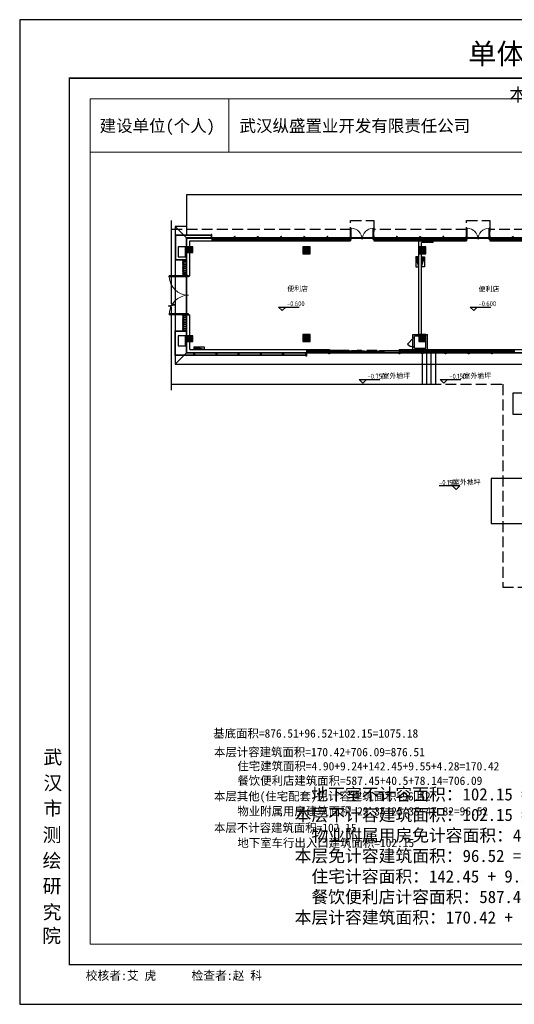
# Model space of a CAD drawing. Extents: x 513700 to 513844, y -232466 to -232398.
# Tile 1 of 16: x 513754 to 513788, y -232466 to -232398. Entities that reach past the tile are written whole.
import ezdxf
from ezdxf.enums import TextEntityAlignment as Align

# ---------------------------------------------------------------- set-up
doc = ezdxf.new("R2010")
doc.units = 0
doc.header["$LTSCALE"] = 1000
for name, pattern in [('__DASH', [0.35, 0.25, -0.1]), ('CACHE2', [0.1875, 0.125, -0.0625]), ('DASH', [0.35, 0.25, -0.1])]:
    doc.linetypes.add(name, pattern=pattern)
doc.layers.get('0').update_dxf_attribs({"color": 252})
for name, color, linetype in [('$计容结果', 7, 'Continuous'), ('$计算结果', 7, 'Continuous'), ('6#-造型-1F（实施版）金属型材-METAL-S', 253, 'Continuous'), ('6#-造型-银白色铝板', 252, 'Continuous'), ('A-ANNO-100-DIM-E', 253, 'Continuous'), ('A-ANNO-100-SYMB', 253, 'Continuous'), ('A-ANNO-100-TXT', 252, 'Continuous'), ('A-DOOR', 252, 'Continuous'), ('A-PATT-COLU', 253, 'Continuous'), ('A-STAIR', 252, 'Continuous'), ('A-STONE-S', 253, 'Continuous'), ('A-STR-CONC-B', 252, 'Continuous'), ('A-STR-CONC-C', 253, 'Continuous'), ('A-WALL-S', 252, 'Continuous'), ('A-WINDOW', 253, 'Continuous'), ('PUB_HATCH', 252, 'Continuous'), ('面积', 6, 'Continuous')]:
    doc.layers.add(name, color=color, linetype=linetype)
for name, color, linetype, lineweight in [('P-FIRE-FH', 252, 'Continuous', 25), ('图廓', 252, 'Continuous', 9), ('面校计算20250301', 7, '__DASH', 0), ('面积-计容-餐饮便利店-1', 3, 'Continuous', 0)]:
    doc.layers.add(name, color=color, linetype=linetype, lineweight=lineweight)
doc.layers.add('打印图框', color=252, linetype='Continuous', plot=False)
doc.styles.add('dw', font='simhei.ttf')
doc.styles.add('STYLE1', font='stylu.ttf')
doc.styles.add('TYDG_02', font='TSSDENG.shx', dxfattribs={"width": 0.8, "bigfont": 'hztxt.shx'})
doc.styles.add('宋体', font='simsun.ttc', dxfattribs={"width": 0.7, "height": 10})

# ---------------------------------------------------------------- blocks, each defined once
blk = doc.blocks.new('2新12$TwtSys$00000434')
for p, q in [((-0.5, 0.5), (-0.5, -0.5)), ((-0.5, -0.5), (0.5, 0.5)), ((0.5, 0.5), (-0.5, 0.5)), ((0.5, -0.5), (0.5, 0.5)), ((-0.5, -0.5), (0.5, -0.5))]:
    blk.add_line(p, q)
blk.add_solid([(0.5, -0.5), (0.5, 0.5), (-0.5, -0.5)])
blk = doc.blocks.new('2新83A$C6440205E')
at = {"layer": 'P-FIRE-FH'}
for p, xscale, yscale, zscale, rotation in [((32900, 26750), -700, 200, 700, 90), ((-8200, 25954), 700, 200, 700, 90), ((-7800, 25954), -700.0000000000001, 200.0000000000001, 700, 270), ((-200, 25954), 700, 200, 700, 90), ((16600, 26300), 700, 200, 700, 180), ((200, 22950), 700.0000000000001, 200.0000000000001, 700.0000000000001, 270), ((32500, 18655), -700, 200, 700, 90), ((10439, 10900), 700, 200, 700, 180), ((31650, 10200), 700, 200, 700, 180), ((6700, 4869), 700, 200, 700, 90), ((8650, 2450), -700.0000000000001, 200.0000000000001, 700, 270), ((18250, 2550), 700, 200, 700, 90)]:
    blk.add_blockref('2新12$TwtSys$00000434', p, dxfattribs=dict(at, xscale=xscale, yscale=yscale, zscale=zscale, rotation=rotation))
at = {"layer": 'P-FIRE-FH', "zscale": 700}
for p, xscale, yscale in [((-23250, 20000), -700.0000000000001, 200.0000000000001), ((31493, 6200), -700, 200)]:
    blk.add_blockref('2新12$TwtSys$00000434', p, dxfattribs=dict(at, xscale=xscale, yscale=yscale))
blk = doc.blocks.new('2新154_FZH')
blk.add_lwpolyline([(-0.5, -0.5), (0.5, -0.5), (0.5, 0.5), (-0.5, 0.5)], close=True)
at = {"layer": 'PUB_HATCH'}
blk.add_solid([(-0.5, -0.5), (0.5, -0.5), (-0.5, 0.5), (0.5, 0.5)], dxfattribs=at)
blk = doc.blocks.new('2新14$WINLIB2D$00000039')
at = {"color": 0}
for points in [[(-0.5, 0.5), (-0.5, -0.5)], [(0.5, 0.5), (-0.5, 0.5)], [(-0.5, 0.17), (0.5, 0.17)], [(-0.45, -0.17), (-0.5, 0.08)], [(-0.38, -0.17), (-0.45, 0.17)], [(-0.32, -0.17), (-0.38, 0.17)], [(-0.25, -0.17), (-0.31, 0.17)], [(-0.18, -0.17), (-0.24, 0.17)], [(-0.11, -0.17), (-0.18, 0.17)], [(-0.04, -0.17), (-0.11, 0.17)], [(0.02, -0.17), (-0.04, 0.17)], [(0.09, -0.17), (0.03, 0.17)], [(0.16, -0.17), (0.1, 0.17)], [(0.23, -0.17), (0.16, 0.17)], [(0.3, -0.17), (0.23, 0.17)], [(0.36, -0.17), (0.3, 0.17)], [(0.43, -0.17), (0.37, 0.17)], [(0.5, -0.17), (0.44, 0.17)], [(0.5, -0.5), (0.5, 0.5)], [(-0.5, -0.17), (0.5, -0.17)], [(0.5, -0.5), (-0.5, -0.5)]]:
    blk.add_lwpolyline(points, dxfattribs=at)
blk = doc.blocks.new('2新231F柱')
at = {"layer": 'A-PATT-COLU'}
for points in [[(-63262, -14698), (-63262, -14398), (-63362, -14398), (-63362, -14698)], [(-62662, -14398), (-62662, -14698), (-62462, -14698), (-62162, -14398)], [(-62162, -20898), (-62162, -14398), (-62462, -14698), (-62462, -20898)], [(-56512, -18898), (-56512, -14698), (-56812, -14398), (-56812, -18898)], [(-56812, -14398), (-56512, -14698), (-56012, -14698), (-56012, -14398)], [(-52862, -14698), (-52412, -14698), (-52012, -14398), (-52862, -14398)], [(-52412, -20598), (-52012, -20898), (-52012, -14398), (-52412, -14698)], [(-60062, -20898), (-58262, -20898), (-58112, -20798), (-58112, -20598), (-60062, -20598)], [(-57962, -21398), (-57962, -20898), (-58112, -20798), (-58262, -20898), (-58262, -21398)], [(-58112, -20798), (-57962, -20898), (-52012, -20898), (-52412, -20598), (-58112, -20598)], [(-51162, -20898), (-45162, -20898), (-44862, -20498), (-51162, -20498)], [(-44862, -21498), (-44862, -20498), (-45162, -20898), (-45162, -21498)], [(-39562, -21598), (-39562, -21198), (-42362, -21198), (-42362, -21598)], [(-39162, -21198), (-39162, -21598), (-36162, -21598), (-36162, -21198)], [(-58262, -25498), (-57962, -25498), (-57962, -23098), (-58262, -23098)], [(-55862, -23098), (-55662, -23298), (-55562, -23298), (-55562, -23098)], [(-55795, -25598), (-55662, -25598), (-55662, -23298), (-55862, -23098), (-55862, -25498)], [(-54462, -23298), (-49562, -23298), (-49562, -23098), (-54462, -23098)], [(-48462, -23298), (-48362, -23298), (-48162, -23098), (-48462, -23098)], [(-48362, -23298), (-48362, -25023), (-48162, -25023), (-48162, -23098)], [(-45062, -25798), (-44812, -25998), (-44812, -23098), (-45062, -23098)], [(-62162, -27798), (-62162, -24598), (-62462, -24298), (-62462, -27798)], [(-62462, -24298), (-62162, -24598), (-60262, -24598), (-60262, -24298)], [(-57762, -25498), (-57762, -25698), (-55862, -25698), (-55795, -25598), (-55862, -25498)], [(-55662, -25998), (-55662, -25598), (-55795, -25598), (-55862, -25698), (-55862, -25998)], [(-54462, -25998), (-49562, -25998), (-49562, -25798), (-54462, -25798)], [(-48162, -25798), (-48162, -25423), (-48362, -25423), (-48362, -25998)], [(-48162, -25798), (-48362, -25998), (-44812, -25998), (-45062, -25798)], [(-41162, -26098), (-39462, -26098), (-39395, -25898), (-39562, -25798), (-41162, -25798)], [(-39395, -25898), (-39162, -25798), (-39162, -25598), (-39562, -25598), (-39562, -25798)], [(-39395, -25898), (-39462, -26098), (-37662, -26098), (-37662, -25798), (-39162, -25798)], [(-61012, -30598), (-60712, -30298), (-60712, -26998), (-61012, -26998)], [(-54462, -30098), (-54212, -30098), (-54212, -27498), (-54462, -27498)], [(-50912, -30098), (-50662, -30098), (-50662, -27498), (-50912, -27498)], [(-47362, -31998), (-47062, -31698), (-47062, -27198), (-47362, -27198)], [(-42062, -31998), (-41762, -31698), (-41762, -28198), (-42062, -28198)], [(-60712, -30298), (-61012, -30598), (-60312, -30598), (-60312, -30298)], [(-47062, -31698), (-47362, -31998), (-46737, -31998), (-46737, -31698)], [(-41762, -31698), (-42062, -31998), (-37662, -31998), (-37662, -31698)]]:
    blk.add_hatch(color=256, dxfattribs=at).paths.add_polyline_path(points)
at = {"layer": 'A-STR-CONC-B'}
for p, q in [((-63362, -14398), (-63262, -14398)), ((-63362, -14398), (-63362, -14698)), ((-63362, -14698), (-63262, -14698)), ((-62662, -14398), (-62162, -14398)), ((-62662, -14698), (-62462, -14698)), ((-62462, -20898), (-62462, -14698)), ((-62162, -20898), (-62162, -14398)), ((-56812, -18898), (-56812, -14398)), ((-56812, -14398), (-56012, -14398)), ((-56512, -18898), (-56512, -14698)), ((-56512, -14698), (-56012, -14698)), ((-56012, -14398), (-56012, -14698)), ((-52862, -14398), (-52012, -14398)), ((-52862, -14398), (-52862, -14698)), ((-52862, -14698), (-52412, -14698)), ((-52412, -20598), (-52412, -14698)), ((-52012, -20898), (-52012, -14398)), ((-56812, -18898), (-56512, -18898)), ((-62462, -20898), (-62162, -20898)), ((-60062, -20598), (-58112, -20598)), ((-60062, -20598), (-60062, -20898)), ((-60062, -20898), (-58262, -20898)), ((-58262, -21398), (-58262, -20898)), ((-58112, -20598), (-52412, -20598)), ((-57962, -21398), (-57962, -20898)), ((-57962, -20898), (-52012, -20898)), ((-51162, -20498), (-44862, -20498)), ((-51162, -20498), (-51162, -20898)), ((-51162, -20898), (-45162, -20898)), ((-45162, -21498), (-45162, -20898)), ((-44862, -21498), (-44862, -20498)), ((-58262, -21398), (-57962, -21398)), ((-45162, -21498), (-44862, -21498)), ((-42362, -21198), (-39562, -21198)), ((-42362, -21198), (-42362, -21598)), ((-42362, -21598), (-39562, -21598)), ((-39162, -21198), (-36162, -21198)), ((-39162, -21598), (-36162, -21598)), ((-58262, -25498), (-58262, -23098)), ((-58262, -23098), (-57962, -23098)), ((-57962, -25498), (-57962, -23098)), ((-55862, -23098), (-55562, -23098)), ((-55862, -25498), (-55862, -23098)), ((-55562, -23098), (-55562, -23298)), ((-54462, -23098), (-49562, -23098)), ((-54462, -23098), (-54462, -23298)), ((-49562, -23098), (-49562, -23298)), ((-48462, -23098), (-48162, -23098)), ((-48462, -23098), (-48462, -23298)), ((-48162, -25023), (-48162, -23098)), ((-45062, -25798), (-45062, -23098)), ((-45062, -23098), (-44812, -23098)), ((-44812, -25998), (-44812, -23098)), ((-55662, -23298), (-55562, -23298)), ((-55662, -25598), (-55662, -23298)), ((-54462, -23298), (-49562, -23298)), ((-48462, -23298), (-48362, -23298)), ((-48362, -23298), (-48362, -25023)), ((-62462, -27798), (-62462, -24298)), ((-62462, -24298), (-60262, -24298)), ((-60262, -24298), (-60262, -24598)), ((-62162, -27798), (-62162, -24598)), ((-62162, -24598), (-60262, -24598)), ((-48362, -25023), (-48162, -25023)), ((-57762, -25498), (-55862, -25498)), ((-57762, -25698), (-55862, -25698)), ((-55862, -25998), (-55862, -25698)), ((-55662, -25998), (-55662, -25598)), ((-54462, -25798), (-49562, -25798)), ((-54462, -25798), (-54462, -25998)), ((-49562, -25798), (-49562, -25998)), ((-48162, -25423), (-48362, -25423)), ((-48362, -25423), (-48362, -25998)), ((-48162, -25798), (-48162, -25423)), ((-48162, -25798), (-45062, -25798)), ((-41162, -25798), (-39562, -25798)), ((-41162, -25798), (-41162, -26098)), ((-39562, -25798), (-39562, -25598)), ((-39562, -25598), (-39162, -25598)), ((-39162, -25798), (-39162, -25598)), ((-39162, -25798), (-37662, -25798)), ((-55862, -25998), (-55662, -25998)), ((-54462, -25998), (-49562, -25998)), ((-48362, -25998), (-44812, -25998)), ((-41162, -26098), (-39462, -26098)), ((-39462, -26098), (-37662, -26098)), ((-61012, -30598), (-61012, -26998)), ((-61012, -26998), (-60712, -26998)), ((-60712, -30298), (-60712, -26998)), ((-62462, -27798), (-62162, -27798)), ((-54462, -30098), (-54462, -27498)), ((-54462, -27498), (-54212, -27498)), ((-54212, -30098), (-54212, -27498)), ((-50912, -30098), (-50912, -27498)), ((-50912, -27498), (-50662, -27498)), ((-50662, -30098), (-50662, -27498)), ((-47362, -31998), (-47362, -27198)), ((-47362, -27198), (-47062, -27198)), ((-47062, -31698), (-47062, -27198)), ((-42062, -31998), (-42062, -28198)), ((-42062, -28198), (-41762, -28198)), ((-41762, -31698), (-41762, -28198)), ((-60712, -30298), (-60312, -30298)), ((-60312, -30298), (-60312, -30598)), ((-61012, -30598), (-60312, -30598)), ((-47062, -31698), (-46737, -31698)), ((-46737, -31698), (-46737, -31998)), ((-41762, -31698), (-37662, -31698)), ((-47362, -31998), (-46737, -31998)), ((-42062, -31998), (-37662, -31998))]:
    blk.add_line(p, q, dxfattribs=at)
at = {"layer": 'A-STR-CONC-C'}
for p, xscale, yscale, zscale, rotation in [((-93162, -5098), 399.9999999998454, 399.9999950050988, 399.9999950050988, 270), ((-85112, -5148), 499.9999999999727, 499.9999950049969, 499.9999950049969, 270.0000000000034), ((-77112, -5148), 500.0000000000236, 499.9999950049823, 499.9999950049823, 269.9999999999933), ((-69712, -5148), 499.9999999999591, 499.9999999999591, 499.9999999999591, 270.0000000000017), ((-69062, -5198), 600, 600, 600, 270), ((-62862, -5198), 600, 600, 600, 270), ((-59362, -5198), 600, 600, 600, 270), ((-52162, -5198), 600, 600, 600, 270), ((-45162, -5198), 600, 600, 600, 270), ((-39562, -5198), 600, 600, 600, 270), ((-35962, -5198), 600, 600, 600, 270), ((-93162, -11248), 399.9999999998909, 400.0787901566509, 400.0787901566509, 270), ((-85112, -11198), 499.9999999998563, 499.9999950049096, 499.9999950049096, 269.99999999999), ((-77112, -11198), 499.9999999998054, 499.999995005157, 499.999995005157, 269.9999999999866), ((-69712, -11298), 499.9999999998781, 499.9999999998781, 499.9999999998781, 270.0000000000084), ((-69062, -14698), 600, 600, 600, 270), ((-62962, -14698), 600, 600, 600, 270), ((-45462, -14748), 700.00000000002, 1199.999999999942, 1199.999999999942, 269.9999999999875), ((-39262, -14698), 599.9999999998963, 599.9999999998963, 599.9999999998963, 270), ((-35862, -17973), 1649.999999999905, 400.0011444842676, 400.0011444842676, 270.0000000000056), ((-39362, -21398), 399.9999999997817, 399.9999999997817, 399.9999999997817, 359.9999999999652), ((-35912, -21448), 499.99999999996, 499.99999999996, 499.99999999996, 270.0000000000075), ((-68962, -24298), 799.9999999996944, 600, 600, 5.7321e-12), ((-58012, -25748), 499.9999999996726, 499.9999999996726, 499.9999999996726, 1.62584e-11), ((-37462, -27148), 399.9999999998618, 2699.999999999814, 2699.999999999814, 3.38716e-11), ((-65462, -27398), 400.0000000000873, 799.9999999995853, 799.9999999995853, 1.14642e-11), ((-54362, -30348), 500, 500, 500, 1.16727e-11), ((-50762, -30348), 500, 500, 500, 1.16727e-11), ((-37462, -31798), 399.9999999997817, 399.9999999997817, 399.9999999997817, 359.9999999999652), ((-35912, -31748), 499.9999999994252, 499.9999999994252, 499.9999999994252, 1.20896e-11)]:
    blk.add_blockref('2新154_FZH', p, dxfattribs=dict(at, xscale=xscale, yscale=yscale, zscale=zscale, rotation=rotation))
for p, xscale, yscale, zscale in [((-69162, -19898), 400.0000000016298, 2000.001799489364, 2000.001799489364), ((-69062, -27498), 600, 600, 600)]:
    blk.add_blockref('2新154_FZH', p, dxfattribs=dict(at, xscale=xscale, yscale=yscale, zscale=zscale))
at = {"layer": 'A-WINDOW', "xscale": 400, "yscale": 200, "zscale": 200, "rotation": 90}
blk.add_blockref('2新14$WINLIB2D$00000039', (-48262, -25223), dxfattribs=at)
blk = doc.blocks.new('2新157a-dahsedfweo334')
at = {"layer": '6#-造型-1F（实施版）金属型材-METAL-S'}
blk.add_lwpolyline([(2186872, 353421), (2186922, 353421), (2186922, 353521), (2186912, 353521), (2186912, 353511), (2186882, 353511), (2186882, 353521), (2186872, 353521)], close=True, dxfattribs=at)
blk = doc.blocks.new('2新164a-waraet5465478')
at = {"layer": '6#-造型-1F（实施版）金属型材-METAL-S'}
blk.add_lwpolyline([(2224547, 326871), (2224547, 327121), (2224597, 327121), (2224597, 326871), (2224587, 326871), (2224587, 326881), (2224557, 326881), (2224557, 326871)], close=True, dxfattribs=at)
blk = doc.blocks.new('2新163a-rsghth')
at = {"layer": '6#-造型-1F（实施版）金属型材-METAL-S'}
blk.add_lwpolyline([(2178635, 350871), (2178797, 350871), (2178797, 350821), (2178635, 350821), (2178635, 350831), (2178641, 350831), (2178641, 350861), (2178635, 350861)], close=True, dxfattribs=at)
blk = doc.blocks.new('2新75A$C42150BCA')
at = {"layer": '6#-造型-1F（实施版）金属型材-METAL-S'}
for p, q in [((-24400, 25050), (-24263, 25050)), ((-24263, 25050), (-24263, 25040)), ((-24100, 25050), (-24263, 25050)), ((-24263, 25040), (-24256, 25040)), ((-24263, 25010), (-24263, 25000)), ((-24256, 25010), (-24263, 25010)), ((-24263, 25000), (-24170, 25000)), ((-24256, 25040), (-24256, 25010)), ((-24400, 21200), (-24263, 21200)), ((-24100, 21200), (-24263, 21200)), ((-24100, 21200), (-24100, 21220)), ((-23620, 19560), (-23620, 19700)), ((-23620, 19700), (-23568, 19700)), ((-23599, 19560), (-23620, 19560)), ((-23620, 19560), (-23620, 19500)), ((-23599, 19560), (-23599, 19505)), ((-23599, 19504), (-23599, 19505)), ((-23599, 19503), (-23599, 19504)), ((-23598, 19501), (-23599, 19503)), ((-23597, 19501), (-23598, 19501)), ((-23595, 19500), (-23597, 19501)), ((-23594, 19500), (-23595, 19500)), ((-23593, 19500), (-23594, 19500)), ((-23592, 19501), (-23593, 19500)), ((-23590, 19501), (-23592, 19501)), ((-23589, 19504), (-23590, 19503)), ((-23590, 19503), (-23590, 19501)), ((-23568, 19560), (-23589, 19560)), ((-23589, 19560), (-23589, 19505)), ((-23589, 19505), (-23589, 19504)), ((-23568, 19700), (-23568, 19560)), ((-23568, 19560), (-23568, 19500)), ((-22088, 19500), (-23568, 19500)), ((-22088, 19560), (-22088, 19700)), ((-22088, 19700), (-22037, 19700)), ((-22068, 19560), (-22088, 19560)), ((-22088, 19560), (-22088, 19500)), ((-22068, 19560), (-22068, 19505)), ((-22067, 19504), (-22068, 19505)), ((-22067, 19503), (-22067, 19504)), ((-22066, 19501), (-22067, 19503)), ((-22065, 19501), (-22066, 19501)), ((-22064, 19500), (-22065, 19501)), ((-22062, 19500), (-22064, 19500)), ((-22061, 19500), (-22062, 19500)), ((-22060, 19501), (-22061, 19500)), ((-22059, 19501), (-22060, 19501)), ((-22058, 19503), (-22059, 19501)), ((-22057, 19504), (-22058, 19503)), ((-22037, 19560), (-22057, 19560)), ((-22057, 19560), (-22057, 19505)), ((-22057, 19505), (-22057, 19504)), ((-22037, 19700), (-22037, 19560)), ((-22037, 19560), (-22037, 19500)), ((-20557, 19500), (-22037, 19500)), ((-20557, 19560), (-20557, 19700)), ((-20557, 19700), (-20505, 19700)), ((-20536, 19560), (-20557, 19560)), ((-20557, 19560), (-20557, 19500)), ((-20536, 19560), (-20536, 19505)), ((-20536, 19504), (-20536, 19505)), ((-20535, 19503), (-20536, 19504)), ((-20534, 19501), (-20535, 19503)), ((-20533, 19501), (-20534, 19501)), ((-20532, 19500), (-20533, 19501)), ((-20531, 19500), (-20532, 19500)), ((-20529, 19500), (-20531, 19500)), ((-20528, 19501), (-20529, 19500)), ((-20527, 19501), (-20528, 19501)), ((-20526, 19503), (-20527, 19501)), ((-20505, 19560), (-20526, 19560)), ((-20526, 19560), (-20526, 19505)), ((-20526, 19505), (-20526, 19504)), ((-20526, 19504), (-20526, 19503)), ((-20505, 19700), (-20505, 19560)), ((-20505, 19560), (-20505, 19500)), ((-19025, 19500), (-20505, 19500)), ((-19025, 19560), (-19025, 19700)), ((-19025, 19700), (-18973, 19700)), ((-19004, 19560), (-19025, 19560)), ((-19025, 19560), (-19025, 19500)), ((-19004, 19560), (-19004, 19505)), ((-19004, 19504), (-19004, 19505)), ((-19004, 19503), (-19004, 19504)), ((-19003, 19501), (-19004, 19503)), ((-19002, 19501), (-19003, 19501)), ((-19000, 19500), (-19002, 19501)), ((-18999, 19500), (-19000, 19500)), ((-18998, 19500), (-18999, 19500)), ((-18997, 19501), (-18998, 19500)), ((-18995, 19501), (-18997, 19501)), ((-18994, 19504), (-18995, 19503)), ((-18995, 19503), (-18995, 19501)), ((-18973, 19560), (-18994, 19560)), ((-18994, 19560), (-18994, 19505)), ((-18994, 19505), (-18994, 19504)), ((-18973, 19700), (-18973, 19560)), ((-18973, 19560), (-18973, 19500)), ((-17493, 19500), (-18973, 19500)), ((-17493, 19560), (-17493, 19700)), ((-17493, 19700), (-17442, 19700)), ((-17473, 19560), (-17493, 19560)), ((-17493, 19560), (-17493, 19500)), ((-17473, 19560), (-17473, 19505)), ((-17472, 19504), (-17473, 19505)), ((-17472, 19503), (-17472, 19504)), ((-17471, 19501), (-17472, 19503)), ((-17470, 19501), (-17471, 19501)), ((-17469, 19500), (-17470, 19501)), ((-17467, 19500), (-17469, 19500)), ((-17466, 19500), (-17467, 19500)), ((-17465, 19501), (-17466, 19500)), ((-17464, 19501), (-17465, 19501)), ((-17463, 19503), (-17464, 19501)), ((-17462, 19504), (-17463, 19503)), ((-17442, 19560), (-17462, 19560)), ((-17462, 19560), (-17462, 19505)), ((-17462, 19505), (-17462, 19504)), ((-17442, 19700), (-17442, 19560)), ((-17442, 19560), (-17442, 19500)), ((-15900, 19500), (-17442, 19500))]:
    blk.add_line(p, q, dxfattribs=at)
for points in [[(-24100, 26100), (-24400, 26100), (-24400, 26080), (-24331, 26080), (-24331, 26020), (-24400, 26020), (-24400, 26000), (-24100, 26000)], [(-24100, 25930), (-24400, 25930), (-24400, 25910), (-24331, 25910), (-24331, 25850), (-24400, 25850), (-24400, 25830), (-24100, 25830)], [(-24100, 25770), (-24400, 25770), (-24400, 25750), (-24331, 25750), (-24331, 25690), (-24400, 25690), (-24400, 25670), (-24100, 25670)], [(-24100, 25620), (-24400, 25620), (-24400, 25600), (-24331, 25600), (-24331, 25540), (-24400, 25540), (-24400, 25520), (-24100, 25520)], [(-24100, 25470), (-24400, 25470), (-24400, 25450), (-24331, 25450), (-24331, 25390), (-24400, 25390), (-24400, 25370), (-24100, 25370)], [(-24100, 25310), (-24400, 25310), (-24400, 25290), (-24331, 25290), (-24331, 25230), (-24400, 25230), (-24400, 25210), (-24100, 25210)], [(-24100, 25150), (-24400, 25150), (-24400, 25130), (-24331, 25130), (-24331, 25070), (-24400, 25070), (-24400, 25050), (-24100, 25050)], [(-24100, 22250), (-24400, 22250), (-24400, 22230), (-24331, 22230), (-24331, 22170), (-24400, 22170), (-24400, 22150), (-24100, 22150)], [(-24100, 22080), (-24400, 22080), (-24400, 22060), (-24331, 22060), (-24331, 22000), (-24400, 22000), (-24400, 21980), (-24100, 21980)], [(-24100, 21920), (-24400, 21920), (-24400, 21900), (-24331, 21900), (-24331, 21840), (-24400, 21840), (-24400, 21820), (-24100, 21820)], [(-24100, 21770), (-24400, 21770), (-24400, 21750), (-24331, 21750), (-24331, 21690), (-24400, 21690), (-24400, 21670), (-24100, 21670)], [(-24100, 21620), (-24400, 21620), (-24400, 21600), (-24331, 21600), (-24331, 21540), (-24400, 21540), (-24400, 21520), (-24100, 21520)], [(-24100, 21460), (-24400, 21460), (-24400, 21440), (-24331, 21440), (-24331, 21380), (-24400, 21380), (-24400, 21360), (-24100, 21360)], [(-24100, 21300), (-24400, 21300), (-24400, 21280), (-24331, 21280), (-24331, 21220), (-24400, 21220), (-24400, 21200), (-24100, 21200)]]:
    blk.add_lwpolyline(points, close=True, dxfattribs=at)
at = {"layer": '6#-造型-银白色铝板', "color": 251}
for points in [[(-24200, 27000), (-24700, 27000), (-24700, 26300), (-24200, 26300)], [(-24200, 20850), (-24700, 20850), (-24700, 20150), (-24200, 20150)]]:
    blk.add_lwpolyline(points, close=True, dxfattribs=at)
at = {"layer": 'A-STONE-S'}
blk.add_line((-24900, 26100), (-24100, 26100), dxfattribs=at)
for points in [[(-22425, 27800), (-24900, 27800), (-24900, 27600)], [(-24900, 27600), (-24900, 27551), (-24900, 26100)], [(-22425, 27780), (-24880, 27780), (-24880, 27600)], [(-24880, 27600), (-24880, 27531), (-24880, 26120), (-24100, 26120)], [(-15900, 19500), (-24900, 19500), (-24900, 21200), (-24100, 21200)], [(-23620, 19520), (-24880, 19520), (-24880, 21180), (-24100, 21180)], [(-22088, 19520), (-23568, 19520)], [(-20557, 19520), (-22037, 19520)], [(-19025, 19520), (-20505, 19520)], [(-17493, 19520), (-18973, 19520)], [(-15900, 19520), (-17442, 19520)]]:
    blk.add_lwpolyline(points, dxfattribs=at)
at = {"layer": '6#-造型-银白色铝板', "xscale": -1, "rotation": 180}
for name, p in [('2新164a-waraet5465478', (-2246972, 354721)), ('2新157a-dahsedfweo334', (-2201172, 373121)), ('2新157a-dahsedfweo334', (-2196322, 373121)), ('2新157a-dahsedfweo334', (-2194747, 373121)), ('2新157a-dahsedfweo334', (-2193147, 373121)), ('2新157a-dahsedfweo334', (-2191547, 373121)), ('2新157a-dahsedfweo334', (-2189947, 373121))]:
    blk.add_blockref(name, p, dxfattribs=at)
at = {"layer": '6#-造型-银白色铝板'}
for name, p in [('2新157a-dahsedfweo334', (-2207697, -325821)), ('2新157a-dahsedfweo334', (-2206097, -325821)), ('2新157a-dahsedfweo334', (-2204497, -325821)), ('2新157a-dahsedfweo334', (-2202897, -325821)), ('2新157a-dahsedfweo334', (-2201297, -325821)), ('2新157a-dahsedfweo334', (-2199697, -325821)), ('2新157a-dahsedfweo334', (-2198097, -325821)), ('2新157a-dahsedfweo334', (-2196497, -325821)), ('2新157a-dahsedfweo334', (-2194897, -325821)), ('2新157a-dahsedfweo334', (-2193297, -325821)), ('2新157a-dahsedfweo334', (-2191697, -325821)), ('2新157a-dahsedfweo334', (-2190097, -325821)), ('2新157a-dahsedfweo334', (-2188497, -325821)), ('2新163a-rsghth', (-2202897, -325821)), ('2新163a-rsghth', (-2202897, -328570)), ('2新164a-waraet5465478', (-2240447, -307421))]:
    blk.add_blockref(name, p, dxfattribs=at)
blk = doc.blocks.new('2新04$DorLib2D$00000002')
for p, q in [((-0.5, 0), (-0.5, 0.4875)), ((-0.475, 0.4875), (-0.5, 0.4875)), ((-0.475, 0), (-0.475, 0.4875)), ((0.475, 0), (0.475, 0.4875)), ((0.475, 0.4875), (0.5, 0.4875)), ((0.5, 0), (0.5, 0.4875)), ((-0.5, 0), (-0.475, 0)), ((0.5, 0), (0.475, 0))]:
    blk.add_line(p, q)
at = {"lineweight": 13}
for centre, start, end in [((-0.4875, 0), 0, 88.53072), ((0.4875, 0), 91.46928, 180)]:
    blk.add_arc(centre, 0.4875, start, end, dxfattribs=at)
blk = doc.blocks.new('2新05$DorLib2D$00000114')
at = {"color": 0}
blk.add_line((0.5, 0), (-0.21, 0.71), dxfattribs=at)
blk.add_arc((0.5, 0), 1, 135, 180, dxfattribs=at)
blk = doc.blocks.new('2新07$DorLib2D$00000138')
at = {"color": 0, "linetype": 'Continuous'}
for p, q in [((-0.288, 0), (-0.288, 0.154)), ((-0.288, 0.154), (0, 0.154)), ((0, 0.154), (0, 0)), ((0.288, 0.154), (0, 0.154)), ((0.288, 0), (0.288, 0.154)), ((-0.5, -0.14), (-0.5, 0)), ((-0.5, 0), (-0.219, 0)), ((-0.219, -0.14), (-0.5, -0.14)), ((0, 0), (-0.288, 0)), ((-0.219, 0), (-0.219, -0.14)), ((0, 0), (0.288, 0)), ((0.219, 0), (0.219, -0.14)), ((0.5, 0), (0.219, 0)), ((0.219, -0.14), (0.5, -0.14)), ((0.5, 0), (0.5, -0.195)), ((0.5, -0.14), (0.5, 0)), ((-0.186, -0.186), (-0.037, -0.186)), ((-0.037, -0.186), (-0.102, -0.258)), ((-0.102, -0.258), (-0.102, -0.186)), ((0.186, -0.186), (0.037, -0.186)), ((0.037, -0.186), (0.102, -0.258)), ((0.102, -0.258), (0.102, -0.186))]:
    blk.add_line(p, q, dxfattribs=at)

msp = doc.modelspace()

# ---------------------------------------------------------------- linework, layer by layer
at = {"color": 252, "linetype": 'DASH', "ltscale": 0.003}
for points in [[(513776.47, -232413.094), (513776.47, -232411.894), (513778.07, -232411.894), (513778.07, -232413.094)], [(513784.47, -232413.094), (513784.47, -232411.894), (513786.07, -232411.894), (513786.07, -232413.094)], [(513770.095, -232412.494), (513764.111, -232412.494)], [(513776.495, -232412.494), (513770.095, -232412.494)], [(513784.495, -232412.494), (513778.095, -232412.494)], [(513793.77, -232412.494), (513786.095, -232412.494)], [(513764.111, -232423.194), (513786.97, -232423.194), (513786.97, -232437.194), (513791.32, -232437.194)]]:
    msp.add_lwpolyline(points, dxfattribs=at)
at = {"color": 252, "linetype": 'CACHE2'}
for points in [[(513765.17, -232412.294), (513764.37, -232412.294), (513764.37, -232421.794), (513788.37, -232421.794), (513788.37, -232423.794)], [(513764.37, -232412.294), (513765.17, -232413.094)], [(513764.37, -232421.794), (513765.17, -232420.994)]]:
    msp.add_lwpolyline(points, dxfattribs=at)
at = {"layer": 'A-ANNO-100-DIM-E', "color": 252}
for p, q in [((513771.747, -232418.106), (513771.497, -232417.856)), ((513771.497, -232417.856), (513772.92, -232417.856)), ((513771.747, -232418.106), (513771.997, -232417.856)), ((513784.968, -232418.106), (513784.718, -232417.856)), ((513784.718, -232417.856), (513786.141, -232417.856)), ((513784.968, -232418.106), (513785.218, -232417.856)), ((513777.314, -232423.122), (513777.064, -232422.872)), ((513777.064, -232422.872), (513778.487, -232422.872)), ((513777.314, -232423.122), (513777.564, -232422.872)), ((513782.911, -232423.122), (513782.661, -232422.872)), ((513782.661, -232422.872), (513784.084, -232422.872)), ((513782.911, -232423.122), (513783.161, -232422.872)), ((513784.003, -232430.207), (513782.58, -232430.207)), ((513783.753, -232430.457), (513783.503, -232430.207)), ((513783.753, -232430.457), (513784.003, -232430.207))]:
    msp.add_line(p, q, dxfattribs=at)
at = {"layer": 'A-ANNO-100-SYMB', "color": 252}
msp.add_lwpolyline([(513764.111, -232423.594), (513764.111, -232417.856), (513763.901, -232417.78), (513764.321, -232417.706), (513764.111, -232417.631), (513764.111, -232411.894)], dxfattribs=at)
at = {"layer": 'A-DOOR', "color": 252}
for p, q in [((513776.47, -232413.094), (513778.07, -232413.094)), ((513784.47, -232413.094), (513786.07, -232413.094)), ((513780.77, -232420.594), (513780.77, -232419.994)), ((513780.87, -232420.594), (513780.87, -232419.994)), ((513775.02, -232420.994), (513779.82, -232420.994))]:
    msp.add_line(p, q, dxfattribs=at)
at = {"layer": 'A-STAIR', "color": 252}
for p, q in [((513781.42, -232421.094), (513781.42, -232423.194)), ((513781.72, -232420.994), (513781.72, -232423.194)), ((513782.02, -232420.994), (513782.02, -232423.194)), ((513782.32, -232420.994), (513782.32, -232423.194))]:
    msp.add_line(p, q, dxfattribs=at)
for points in [[(513765.17, -232412.894), (513765.17, -232410.094), (513813.671, -232410.094), (513813.67, -232412.694)], [(513764.111, -232423.194), (513782.32, -232423.194)], [(513789.17, -232423.794), (513787.67, -232423.794), (513787.67, -232425.244), (513789.17, -232425.244)], [(513789.17, -232429.694), (513786.17, -232429.694), (513786.17, -232432.794), (513789.17, -232432.794)]]:
    msp.add_lwpolyline(points, dxfattribs=at)
at = {"layer": 'A-WALL-S', "color": 252}
for p, q in [((513765.17, -232415.694), (513765.17, -232413.094)), ((513765.17, -232413.094), (513766.895, -232413.094)), ((513765.37, -232415.694), (513765.37, -232413.294)), ((513765.37, -232413.294), (513766.895, -232413.294)), ((513766.895, -232413.094), (513766.895, -232413.294)), ((513781.17, -232419.744), (513781.17, -232413.294)), ((513782.17, -232413.294), (513781.17, -232413.294)), ((513782.17, -232413.394), (513782.17, -232413.294)), ((513781.37, -232419.744), (513781.37, -232413.394)), ((513782.17, -232413.394), (513781.37, -232413.394)), ((513765.17, -232420.994), (513765.17, -232418.394)), ((513765.37, -232420.794), (513765.37, -232418.394)), ((513780.77, -232419.994), (513780.77, -232419.744)), ((513780.77, -232419.744), (513781.77, -232419.744)), ((513780.87, -232419.994), (513780.87, -232419.844)), ((513780.87, -232419.844), (513781.67, -232419.844)), ((513781.17, -232419.744), (513781.37, -232419.744)), ((513781.67, -232420.694), (513781.67, -232419.844)), ((513781.77, -232420.794), (513781.77, -232419.744)), ((513765.37, -232420.794), (513773.42, -232420.794)), ((513773.42, -232420.794), (513773.42, -232420.994)), ((513780.77, -232420.794), (513780.77, -232420.594)), ((513780.77, -232420.794), (513781.77, -232420.794)), ((513780.87, -232420.694), (513780.87, -232420.594)), ((513780.87, -232420.694), (513781.67, -232420.694)), ((513787.77, -232420.794), (513788.87, -232420.794)), ((513787.77, -232420.794), (513787.77, -232420.994)), ((513765.17, -232420.994), (513773.42, -232420.994)), ((513787.77, -232420.994), (513789.07, -232420.994))]:
    msp.add_line(p, q, dxfattribs=at)
for points in [[(513765.17, -232415.694), (513765.37, -232415.694)], [(513765.17, -232418.394), (513765.37, -232418.394)], [(513780.77, -232419.994), (513780.87, -232419.994)], [(513780.77, -232420.594), (513780.87, -232420.594)]]:
    msp.add_lwpolyline(points, dxfattribs=at)
at = {"layer": 'A-WINDOW', "color": 252}
for p, q in [((513766.895, -232413.094), (513776.47, -232413.094)), ((513766.895, -232413.16), (513776.47, -232413.16)), ((513766.895, -232413.227), (513776.47, -232413.227)), ((513766.895, -232413.294), (513776.47, -232413.294)), ((513778.07, -232413.094), (513784.47, -232413.094)), ((513778.07, -232413.16), (513784.47, -232413.16)), ((513778.07, -232413.227), (513784.47, -232413.227)), ((513778.07, -232413.294), (513784.47, -232413.294)), ((513786.07, -232413.094), (513788.87, -232413.094)), ((513786.07, -232413.16), (513788.87, -232413.16)), ((513786.07, -232413.227), (513788.87, -232413.227)), ((513786.07, -232413.294), (513788.87, -232413.294)), ((513773.42, -232420.794), (513775.02, -232420.794)), ((513773.42, -232420.86), (513775.02, -232420.86)), ((513779.82, -232420.794), (513787.77, -232420.794)), ((513779.82, -232420.86), (513787.77, -232420.86)), ((513773.42, -232420.927), (513775.02, -232420.927)), ((513773.42, -232420.994), (513775.02, -232420.994)), ((513779.82, -232420.927), (513787.77, -232420.927)), ((513779.82, -232420.994), (513787.77, -232420.994))]:
    msp.add_line(p, q, dxfattribs=at)
for points in [[(513776.47, -232413.094), (513776.47, -232413.294)], [(513778.07, -232413.094), (513778.07, -232413.294)], [(513784.47, -232413.094), (513784.47, -232413.294)], [(513786.07, -232413.094), (513786.07, -232413.294)], [(513775.02, -232420.794), (513775.02, -232420.994)], [(513779.82, -232420.794), (513779.82, -232420.994)]]:
    msp.add_lwpolyline(points, dxfattribs=at)
at = {"layer": '图廓', "color": 0}
msp.add_line((513758.483, -232407.154), (513839.466, -232407.154), dxfattribs=at)
at = {"layer": '图廓', "color": 0, "const_width": 0.0953}
msp.add_lwpolyline([(513757.054, -232402.055), (513840.895, -232402.055), (513840.895, -232463.268), (513757.054, -232463.268)], close=True, dxfattribs=at)
at = {"layer": '图廓', "color": 0}
msp.add_lwpolyline([(513758.483, -232403.484), (513839.466, -232403.484), (513839.466, -232461.839), (513758.483, -232461.839)], close=True, dxfattribs=at)
msp.add_lwpolyline([(513768.065, -232407.154), (513768.065, -232403.484)], dxfattribs=at)
at = {"layer": '打印图框', "color": 6, "ltscale": 0.5}
msp.add_lwpolyline([(513753.629, -232465.998), (513844.276, -232465.998), (513844.276, -232398.019), (513753.629, -232398.019)], close=True, dxfattribs=at)
at = {"layer": '面积-计容-餐饮便利店-1', "color": 3, "const_width": 0.1}
msp.add_lwpolyline([(513813.57, -232413.069), (513806.445, -232413.069), (513806.445, -232414.069), (513805.495, -232414.069), (513805.495, -232413.694, 0.414214), (513804.87, -232413.069), (513797.17, -232413.069, 0.414214), (513796.545, -232413.694), (513796.545, -232414.069), (513795.595, -232414.069), (513795.595, -232413.069), (513765.145, -232413.069), (513765.145, -232421.019), (513789.145, -232421.019), (513789.145, -232429.594), (513813.57, -232429.594), (513813.57, -232428.194), (513812.57, -232428.194), (513812.57, -232423.294), (513813.57, -232423.294)], format="xyb", close=True, dxfattribs=at)

# ---------------------------------------------------------------- block references
at = {"color": 252, "xscale": 0.001, "yscale": 0.001, "zscale": 0.001}
for name, p in [('2新75A$C42150BCA', (513789.27, -232440.694)), ('2新231F柱', (513858.532, -232408.796))]:
    msp.add_blockref(name, p, dxfattribs=at)
at = {"layer": 'A-DOOR', "color": 252, "zscale": 0.2}
for name, p, xscale, yscale in [('2新04$DorLib2D$00000002', (513777.27, -232413.194), 1.6, 1.6), ('2新04$DorLib2D$00000002', (513785.27, -232413.194), 1.6, 1.6), ('2新07$DorLib2D$00000138', (513777.42, -232420.894), 4.8, -0.2)]:
    msp.add_blockref(name, p, dxfattribs=dict(at, xscale=xscale, yscale=yscale))
at = {"layer": 'A-DOOR', "color": 252, "rotation": 90}
for name, p, xscale, yscale, zscale in [('2新04$DorLib2D$00000002', (513765.27, -232417.044), 2.7, 2.7, 0.2), ('2新05$DorLib2D$00000114', (513780.82, -232420.294), 0.6, 0.6, 0.1)]:
    msp.add_blockref(name, p, dxfattribs=dict(at, xscale=xscale, yscale=yscale, zscale=zscale))
at = {"layer": '面积', "color": 252, "xscale": 0.001, "yscale": 0.001, "zscale": 0.001}
msp.add_blockref('2新83A$C6440205E', (513789.27, -232440.694), dxfattribs=at)

# ---------------------------------------------------------------- texts
at = {"layer": '$计容结果', "style": 'dw'}
msp.add_text('本层计容建筑面积876.51平方米', height=0.90647, dxfattribs=at).set_placement((513787.416, -232403.65))
at = {"layer": '$计算结果', "insert": (513772.61, -232455.801), "char_height": 0.84974, "width": 52.68372, "attachment_point": 4, "style": 'dw'}
msp.add_mtext('  地下室不计容面积：102.15 = 102.15平方米\\P本层不计容建筑面积：102.15 = 102.15平方米\\P  物业附属用房免计容面积：47.82 + 25.35 + 23.35 = 96.52平方米\\P本层免计容建筑面积：96.52 = 96.52平方米\\P  住宅计容面积：142.45 + 9.55 + 9.24 + 4.90 + 4.28 + 0.00 = 170.42平方米\\P  餐饮便利店计容面积：587.45 + 78.14 + 40.50 = 706.09平方米\\P本层计容建筑面积：170.42 + 706.09 = 876.51平方米', dxfattribs=at)
at = {"layer": 'A-ANNO-100-DIM-E', "color": 252, "style": 'TYDG_02', "width": 0.8}
for s, p in [('-0.600', (513772.078, -232417.8)), ('-0.600', (513785.299, -232417.8)), ('-0.750', (513777.645, -232422.816)), ('(', (513778.58, -232422.816)), (')', (513779.7, -232422.816)), ('-0.150', (513783.289, -232422.816)), ('(', (513784.178, -232422.816)), (')', (513785.298, -232422.816)), ('-0.150', (513782.58, -232430.152)), ('(', (513783.444, -232430.152)), (')', (513784.564, -232430.152))]:
    msp.add_text(s, height=0.35, dxfattribs=at).set_placement(p)
at = {"layer": 'A-ANNO-100-DIM-E', "color": 252, "style": 'TYDG_02'}
for p in [(513778.674, -232422.816), (513784.271, -232422.816), (513783.538, -232430.152)]:
    msp.add_text('室外地坪', height=0.3526, dxfattribs=at).set_placement(p)
at = {"layer": 'A-ANNO-100-TXT', "color": 252, "style": 'TYDG_02'}
for p in [(513772.101, -232416.799), (513785.311, -232416.822)]:
    msp.add_text('便利店', height=0.3526, dxfattribs=at).set_placement(p)
at = {"layer": '图廓', "color": 0, "style": 'STYLE1'}
msp.add_text('单体建筑面积核算分层平面图', height=1.4291, dxfattribs=at).set_placement((513797.264, -232401.515), align=Align.BOTTOM_CENTER)
at = {"layer": '图廓', "color": 0}
for s, height, style, p in [('建设单位(个人)', 0.8336, 'dw', (513759.149, -232405.763)), ('武汉纵盛置业开发有限责任公司', 0.83364, 'dw', (513768.805, -232405.763)), (' 校核者:艾 虎      检查者:赵 科', 0.59546, '宋体', (513757.782, -232464.312))]:
    msp.add_text(s, height=height, dxfattribs=dict(at, style=style)).set_placement(p)
at = {"layer": '图廓', "color": 0, "linetype": 'Continuous', "style": 'STYLE1'}
for s, p in [('武', (513755.268, -232449.408)), ('汉', (513755.268, -232451.193)), ('市', (513755.268, -232452.945)), ('测', (513755.208, -232454.771)), ('绘', (513755.208, -232456.556)), ('研', (513755.208, -232458.308)), ('究', (513755.208, -232460.11)), ('院', (513755.179, -232461.739))]:
    msp.add_text(s, height=0.953, dxfattribs=at).set_placement(p)
at = {"layer": '面校计算20250301', "color": 7, "style": 'dw'}
for s, p in [('基底面积=876.51+96.52+102.15=1075.18', (513766.989, -232447.585)), ('本层计容建筑面积=170.42+706.09=876.51', (513767.042, -232448.871)), ('住宅建筑面积=4.90+9.24+142.45+9.55+4.28=170.42', (513768.655, -232449.849)), ('餐饮便利店建筑面积=587.45+40.5+78.14=706.09', (513768.655, -232450.85)), ('本层其他(住宅配套)免计容建筑面积=96.52', (513767.042, -232451.928)), ('物业附属用房建筑面积=23.35+25.35+47.82=96.52', (513768.655, -232452.961)), ('本层不计容建筑面积=102.15', (513767.042, -232454.099)), ('地下室车行出入口建筑面积=102.15', (513768.655, -232455.143))]:
    msp.add_text(s, height=0.57741, dxfattribs=at).set_placement(p)

doc.saveas('drawing.dxf')
